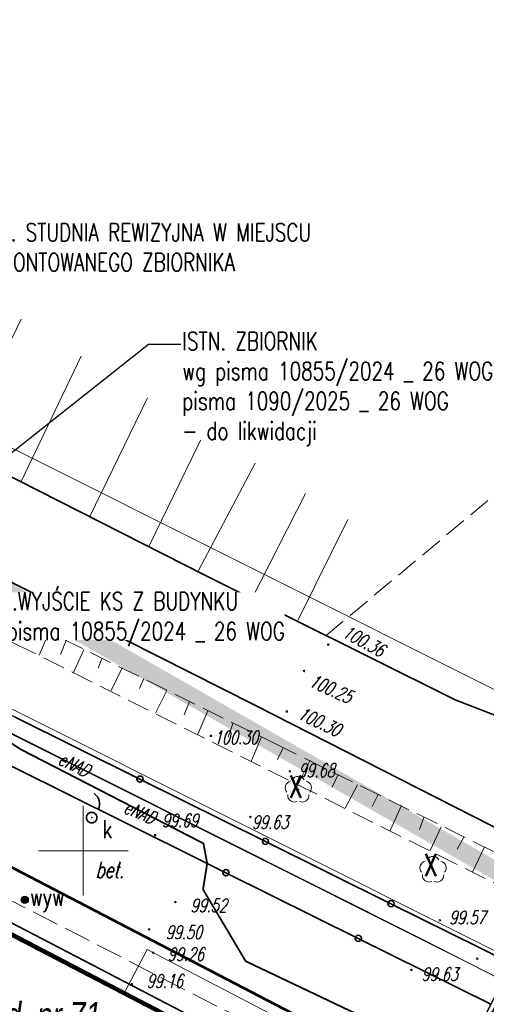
# Model space of a CAD drawing. Header units: metres. Extents: x 7501691 to 7504871, y 5814048 to 5814963.
# Tile 45 of 89: x 7503246 to 7503272, y 5814491 to 5814546. Entities that reach past the tile are written whole.
import ezdxf
from ezdxf import colors
from ezdxf.entities.mleader import LeaderData, LeaderLine
from ezdxf.enums import TextEntityAlignment as Align
from ezdxf.math import Vec2, Vec3

# ---------------------------------------------------------------- set-up
doc = ezdxf.new("R2010")
doc.units = ezdxf.units.M
doc.header["$MEASUREMENT"] = 0
for name, pattern in [('1', [0]), ('BUD', [0]), ('GDE', [0]), ('KOJ', [0]), ('KOU', [2, 1.5, -0.5]), ('PRZER1-1', [1, 0.5, -0.5]), ('SCH', [0]), ('UEB', [0]), ('UPE', [0]), ('WJD', [0]), ('WSQ', [1.75, 1.25, -0.5])]:
    doc.linetypes.add(name, pattern=pattern)
doc.layers.get('0').update_dxf_attribs({"linetype": 'CONTINUOUS'})
for name, color, linetype in [('0_TXT', 7, 'CONTINUOUS'), ('0_XREF_MAPA', 7, 'CONTINUOUS'), ('3MS_view 1', 7, 'CONTINUOUS'), ('pomiar_18_12_2024', 7, 'CONTINUOUS')]:
    doc.layers.add(name, color=color, linetype=linetype)
for name, color, linetype, lineweight in [('1_ view 1', 7, 'CONTINUOUS', 15), ('Dzialki', 7, 'GDE', 18), ('EBTPO_L_6', 7, 'WJD', 18), ('EBUPP_L_1', 7, 'BUD', 35), ('EDZPD_L_0', 7, 'GDE', 20), ('KRZYZE_L_0', 7, '1', 18), ('MG_KANALIZACJA', 251, 'CONTINUOUS', 13), ('SDROK_T_1', 7, 'CONTINUOUS', 18), ('SDRPK_L_3', 7, 'KOJ', 35), ('SDRPK_L_4', 7, 'KOU', 18), ('SZOPO_L_0', 7, 'CONTINUOUS', 35), ('SZZPZ_T_0', 3, 'CONTINUOUS', 18), ('UEEOO_T_0', 1, 'CONTINUOUS', 15), ('UEEPON_L_1', 1, 'UEB', 15), ('WUKOS_T_1', 7, 'CONTINUOUS', 15), ('WUKPS_L_6', 7, 'WSQ', 18), ('WWRPH_T_1', 7, 'CONTINUOUS', 18)]:
    doc.layers.add(name, color=color, linetype=linetype, lineweight=lineweight)
doc.styles.get("Standard").update_dxf_attribs({"font": 'Simplex.SHX', "width": 0.75})
doc.styles.add('STYL_ARIAL', font='simplex', dxfattribs={"width": 0.75, "oblique": 0.1})
doc.linetypes.add('FENCELINE1', pattern='A,6.35,-2.54,[133,ltypeshp.shx,S=2.54,R=0,X=-2.54,Y=0],-2.54,25.4', length=36.83)
picture_1 = doc.add_image_def('image1.jpg', size_in_pixel=(4786, 2752))

# ---------------------------------------------------------------- blocks, each defined once
blk = doc.blocks.new('DLI')
at = {"color": 8, "linetype": 'Continuous', "lineweight": 5}
blk.add_circle((0, 0), 0.0450000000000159, dxfattribs=at)
for centre, radius, start, end in [((0, 0.3750563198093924), 0.375, 30.14012428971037, 149.8598757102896), ((-0.3566585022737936, 0.1158924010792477), 0.375, 102.144465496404, 221.8600234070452), ((0.3566585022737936, 0.1158924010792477), 0.375, 318.1399765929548, 77.85553450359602), ((-0.2204041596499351, -0.3033835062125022), 0.3749999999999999, 174.1481822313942, 293.8542284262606), ((0.220404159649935, -0.3033835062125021), 0.3749999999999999, 246.1457715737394, 5.851817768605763)]:
    blk.add_arc(centre, radius, start, end, dxfattribs=at)
blk = doc.blocks.new('WSP')
at = {"linetype": 'Continuous'}
blk.add_circle((0, 0), 0.0450000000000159, dxfattribs=at)
blk = doc.blocks.new('fdsfdsgdgfd')
at = {"layer": 'Dzialki', "color": 8}
for p, q in [((70.38999999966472, 55.51000000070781), (-300.4700000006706, 241.2099999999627)), ((-240.4000000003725, 225.6699999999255), (27.37999999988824, 91.5800000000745))]:
    blk.add_line(p, q, dxfattribs=at)
at = {"layer": 'EBTPO_L_6', "color": 8, "linetype": 'SCH'}
for q in [(5.960408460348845, 75.16219535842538), (37.54706348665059, 61.75323062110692)]:
    blk.add_line((7.193057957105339, 77.53263601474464), q, dxfattribs=at)
at = {"layer": 'EBUPP_L_1', "color": 8, "linetype": 'BUD'}
blk.add_line((22.56273711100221, 66.52879159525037), (-54.99617391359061, 106.86032674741), dxfattribs=at)
at = {"layer": 'EDZPD_L_0', "color": 8, "linetype": 'GDE'}
for p, q in [((70.38662466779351, 55.50544150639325), (-300.4664392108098, 241.2078234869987)), ((27.37506818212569, 91.58499964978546), (-240.3999228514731, 225.6689551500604))]:
    blk.add_line(p, q, dxfattribs=at)
at = {"layer": 'KRZYZE_L_0', "color": 8, "linetype": '1'}
for p, q in [((3.639999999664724, 80.53000000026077), (3.639999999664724, 85.53000000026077)), ((1.139999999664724, 83.03000000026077), (6.139999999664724, 83.03000000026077))]:
    blk.add_line(p, q, dxfattribs=at)
at = {"layer": 'SDRPK_L_3', "color": 8, "linetype": 'KOJ'}
for p, q in [((10.41816366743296, 98.3813243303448), (-26.0610005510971, 116.882011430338)), ((13.20135243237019, 91.14740786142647), (-14.17919646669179, 104.9310935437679)), ((24.37686208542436, 91.43301598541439), (10.41816366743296, 98.3813243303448)), ((35.04364882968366, 80.01873429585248), (13.20135243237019, 91.14740786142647)), ((30.28235940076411, 89.14536757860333), (24.37686208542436, 91.43301598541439))]:
    blk.add_line(p, q, dxfattribs=at)
at = {"layer": 'SDRPK_L_4', "color": 8, "linetype": 'KOU'}
blk.add_line((23.54210476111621, 67.98696139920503), (-8.400969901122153, 84.36401357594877), dxfattribs=at)
at = {"layer": 'SZOPO_L_0', "color": 8}
for p, q in [((6.799704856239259, 87.0197519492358), (-0.1958179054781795, 90.48866839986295)), ((-2.974939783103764, 89.03632085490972), (3.819999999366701, 85.6699999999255)), ((13.7952276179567, 83.55083549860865), (6.799704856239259, 87.0197519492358)), ((3.819999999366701, 85.6699999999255), (4.870000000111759, 85.14000000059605)), ((4.870000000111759, 85.14000000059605), (11.58942773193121, 81.80844016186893)), ((20.79075037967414, 80.0819190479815), (13.7952276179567, 83.55083549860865)), ((11.58942773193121, 81.80844016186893), (18.96971386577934, 78.14922008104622)), ((27.50999999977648, 76.75), (20.79075037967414, 80.0819190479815)), ((18.96971386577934, 78.14922008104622), (26.34999999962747, 74.49000000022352))]:
    blk.add_line(p, q, dxfattribs=at)
for centre in [(6.799704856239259, 87.0197519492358), (13.7952276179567, 83.55083549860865), (11.58942773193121, 81.80844016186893), (20.79075037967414, 80.0819190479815), (18.96971386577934, 78.14922008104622)]:
    blk.add_circle(centre, 0.17, dxfattribs=at)
blk.add_arc((3.829071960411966, 85.6256296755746), 0.7216926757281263, 336.0383850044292, 54.33586821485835, dxfattribs=at)
at = {"layer": 'UEEPON_L_1', "color": 8, "linetype": 'UPE'}
for p, q in [((22.60349299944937, 78.06277973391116), (-6.791259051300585, 92.8048199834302)), ((0.1740400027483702, 88.66714532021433), (-2.717696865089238, 90.54809626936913)), ((10.33822135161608, 83.43670836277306), (0.1740400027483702, 88.66714532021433)), ((10.54881914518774, 82.34750291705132), (10.33822135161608, 83.43670836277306)), ((10.31388192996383, 80.874517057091), (10.54881914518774, 82.34750291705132)), ((12.69104999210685, 76.87689429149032), (10.31388192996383, 80.874517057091)), ((40.34963927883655, 69.00314600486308), (22.60349299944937, 78.06277973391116)), ((24.25271680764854, 71.38303527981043), (12.69104999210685, 76.87689429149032))]:
    blk.add_line(p, q, dxfattribs=at)
at = {"layer": 'WUKPS_L_6', "color": 8, "linetype": '1'}
for p, q in [((0.1801554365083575, 112.6467837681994), (-3.350440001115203, 105.3884163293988)), ((3.518017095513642, 110.5812270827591), (0.1992764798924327, 103.640753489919)), ((7.210121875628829, 108.2686296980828), (3.996257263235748, 101.6459057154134)), ((10.38800517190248, 106.344191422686), (7.298735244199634, 99.98649782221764)), ((13.21370515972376, 104.6140717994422), (10.03608354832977, 98.60954185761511)), ((16.02173767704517, 102.936926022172), (13.03834355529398, 97.05603933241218)), ((18.38826120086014, 101.4892752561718), (15.6167276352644, 95.89096463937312)), ((0.6388808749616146, 95.71999587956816), (0.3924928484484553, 95.03235141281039)), ((1.715781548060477, 95.18824701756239), (1.171093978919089, 93.91673923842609)), ((2.688876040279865, 94.76027101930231), (2.364664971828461, 93.95585098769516)), ((3.661989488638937, 94.21553189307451), (3.078383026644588, 92.93104421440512)), ((4.674013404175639, 93.73566738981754), (4.466521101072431, 93.20371331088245)), ((5.802806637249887, 93.21690050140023), (5.19324863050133, 91.95835603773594)), ((7.022428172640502, 92.62030603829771), (6.776019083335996, 92.06239837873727)), ((8.293954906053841, 91.95885146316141), (7.658449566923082, 90.70030285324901)), ((9.565473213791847, 91.34929161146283), (9.254225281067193, 90.60974205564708)), ((10.59047711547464, 90.83050813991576), (10.01984853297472, 89.52007517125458)), ((11.97877527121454, 90.1171774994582), (11.71942411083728, 89.36466255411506)), ((13.56168895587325, 89.33900954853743), (13.00403825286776, 88.00263129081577)), ((14.76833893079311, 88.72943933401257), (14.4570699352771, 88.11962658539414)), ((16.27906698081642, 88.07207725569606), (15.60628051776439, 86.70162468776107)), ((17.84414582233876, 87.26958080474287), (17.5199186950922, 86.56408508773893)), ((18.92024077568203, 86.70620846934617), (18.23284919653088, 85.39575684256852)), ((20.07498555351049, 86.16149836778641), (19.73777975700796, 85.48681307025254)), ((21.3724511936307, 85.5519426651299), (20.73696902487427, 84.15068356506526)), ((22.61803269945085, 84.87751026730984), (22.37164046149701, 84.21581316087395)), ((23.59113982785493, 84.37169218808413), (22.98159235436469, 83.04827931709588)), ((24.84968025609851, 83.78807762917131), (24.48652712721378, 83.11338818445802)), ((26.00442503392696, 83.2433675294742), (25.33002186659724, 81.84210220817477))]:
    blk.add_line(p, q, dxfattribs=at)
at = {"layer": 'WUKPS_L_6', "color": 8, "linetype": 'WSQ'}
for p, q in [((17.16906674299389, 95.02088520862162), (36.69489012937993, 111.2967686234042)), ((0.7449144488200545, 94.11805893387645), (-31.51495224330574, 110.0197563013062)), ((14.57354187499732, 88.87362158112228), (-3.469644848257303, 97.78269490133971)), ((40.13495019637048, 74.44675336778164), (0.7449144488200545, 94.11805893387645)), ((31.21050578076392, 80.6772801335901), (14.57354187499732, 88.87362158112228))]:
    blk.add_line(p, q, dxfattribs=at)
at = {"layer": 'SZZPZ_T_0', "color": 8, "rotation": 0.009142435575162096}
for p in [(15.62497584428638, 86.4202609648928), (23.13615478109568, 81.96552058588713)]:
    blk.add_blockref('DLI', p, dxfattribs=at)
at = {"layer": 'WWRPH_T_1', "color": 8, "rotation": 0.009142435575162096}
for p in [(17.2971736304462, 94.51246690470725), (15.94253835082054, 93.0444690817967), (14.98320284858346, 90.78619060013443), (10.74944287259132, 89.43063901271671), (15.15310280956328, 87.45548307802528), (12.95184568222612, 84.91474051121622), (7.645422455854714, 83.8977363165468), (8.7750886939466, 80.17201023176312), (23.50950389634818, 79.15820816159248), (7.307556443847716, 78.647541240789), (7.533579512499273, 77.34915536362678), (25.59861562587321, 77.01332302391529), (21.92926715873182, 76.3917522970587), (6.348349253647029, 75.59891895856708)]:
    blk.add_blockref('WSP', p, dxfattribs=at)
at = {"layer": 'SDROK_T_1', "color": 8, "lineweight": 9, "oblique": 15, "width": 0.7}
blk.add_text('bet.', height=0.8999999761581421, rotation=0.009142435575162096, dxfattribs=at).set_placement((5.111066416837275, 81.96423816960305), align=Align.MIDDLE)
at = {"layer": 'UEEOO_T_0', "color": 8, "lineweight": 9, "oblique": 15}
for height, rotation, width, p in [(0.7499999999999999, 333.8952440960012, 0.7, (3.129348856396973, 87.82883385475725)), (0.75, 336.8105634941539, 0.6999999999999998, (6.787616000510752, 85.16917153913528))]:
    blk.add_text('eNAD', height=height, rotation=rotation, dxfattribs=dict(at, width=width)).set_placement(p, align=Align.MIDDLE)
at = {"layer": 'WUKOS_T_1', "color": 8, "lineweight": 9, "oblique": 15}
for s, height, rotation, width, p in [('100.36', 0.7500000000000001, 331.345204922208, 0.6999999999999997, (18.01187736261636, 94.98861080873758)), ('100.25', 0.7499999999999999, 335.6467026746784, 0.7, (16.15885019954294, 92.23070264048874)), ('100.30', 0.75, 334.5898692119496, 0.6999999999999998, (15.52624992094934, 90.42233133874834)), ('100.30', 0.75, 0.009142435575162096, 0.6999999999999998, (10.90906063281, 88.96333495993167)), ('99.68', 0.75, 0.009142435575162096, 0.6999999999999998, (15.62554442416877, 87.13739425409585)), ('99.63', 0.75, 0.009142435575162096, 0.6999999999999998, (13.03543183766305, 84.24748214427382)), ('99.57', 0.75, 0.009142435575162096, 0.6999999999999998, (24.02966057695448, 78.93521901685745))]:
    blk.add_text(s, height=height, rotation=rotation, dxfattribs=dict(at, width=width)).set_placement(p)
at = {"layer": 'WUKOS_T_1', "color": 8, "lineweight": 9, "oblique": 15, "width": 0.6999999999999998}
for s, p in [('99.69', (9.029320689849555, 84.71531390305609)), ('99.52', (10.626235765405, 79.98032970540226)), ('99.50', (9.243150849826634, 78.49037049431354)), ('99.26', (9.349759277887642, 77.26667398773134)), ('99.16', (8.179493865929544, 75.77674878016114)), ('99.63', (23.50243774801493, 76.151631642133))]:
    blk.add_text(s, height=0.75, rotation=0.009142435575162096, dxfattribs=at).set_placement(p, align=Align.MIDDLE)
blk = doc.blocks.new('DSADSAFDSF')
at = {"layer": '3MS_view 1', "color": 4, "lineweight": 18}
blk.add_lwpolyline([(18.62135779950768, -28.52191403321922), (70.10986276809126, -54.65639143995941), (77.55891102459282, -40.33153515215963), (26.33246720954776, -13.69318893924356), (18.62135781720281, -28.52191404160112)], dxfattribs=at)
at = {"layer": '3MS_view 1', "color": 142, "true_color": 0x0091c2, "const_width": 0.2}
blk.add_lwpolyline([(18.75667120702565, -28.47845187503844), (70.06682580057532, -54.52240239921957), (77.42405389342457, -40.37412043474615), (26.37505238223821, -13.82804628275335)], close=True, dxfattribs=at)
blk = doc.blocks.new('OTDI')
at = {"color": 0}
for radius in [0.2, 0.18, 0.16, 0.14, 0.12, 0.1, 0.08, 0.06, 0.04, 0.02]:
    blk.add_circle((0, 0), radius, dxfattribs=at)
blk = doc.blocks.new('fdghgf')
at = {"layer": 'pomiar_18_12_2024', "color": 212, "linetype": '1', "true_color": 0xb300b3, "const_width": 0.09}
blk.add_lwpolyline([(74.30400000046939, -42.21499999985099), (-3.234000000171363, -1.893999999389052), (-3.464199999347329, -2.337700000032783)], dxfattribs=at)
at = {"layer": 'pomiar_18_12_2024', "color": 212, "true_color": 0xb300b3, "const_width": 0.09}
blk.add_lwpolyline([(55.40390000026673, -24.50469999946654), (55.34379999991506, -24.36159999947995), (55.36330000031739, -24.20759999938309), (55.45729999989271, -24.08389999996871), (55.6003999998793, -24.02379999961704), (55.75439999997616, -24.04330000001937), (55.87810000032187, -24.13729999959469), (55.93820000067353, -24.28039999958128), (55.9187000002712, -24.43439999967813), (55.82470000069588, -24.55810000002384), (55.6816000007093, -24.61819999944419), (55.52760000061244, -24.59869999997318), (55.40390000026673, -24.50469999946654)], dxfattribs=at)
at = {"layer": 'pomiar_18_12_2024', "color": 212, "true_color": 0xb300b3}
for p in [(55.64099999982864, -24.32099999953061), (51.90799999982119, -28.90399999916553)]:
    blk.add_point(p, dxfattribs=at)
blk.add_blockref('OTDI', (51.90799999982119, -28.90399999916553), dxfattribs=at)
at = {"layer": 'pomiar_18_12_2024', "color": 212, "true_color": 0xb300b3, "style": 'STYL_ARIAL', "width": 0.75}
for s, height, p in [('X', 1.25, (66.61930000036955, -23.60339999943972)), ('k', 1, (56.24980000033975, -25.77029999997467)), ('X', 1.25, (74.13530000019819, -27.96769999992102)), ('wyw', 1, (52.2069000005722, -29.54289999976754))]:
    blk.add_text(s, height=height, dxfattribs=at).set_placement(p, align=Align.BOTTOM_LEFT)

msp = doc.modelspace()

# ---------------------------------------------------------------- linework, layer by layer
at = {"color": 7, "linetype": 'PRZER1-1', "lineweight": 50, "ltscale": 2, "const_width": 1}
msp.add_lwpolyline([(7503162.272075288, 5814562.221315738), (7503118.801922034, 5814486.171179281), (7503250.67219713, 5814425.836593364), (7503279.993969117, 5814444.093459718), (7503321.781578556, 5814422.532326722), (7503337.754528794, 5814461.850464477), (7503162.272075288, 5814562.221315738)], dxfattribs=at)
at = {"color": 2, "linetype": 'FENCELINE1', "ltscale": 0.1}
for points in [[(7503154.527174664, 5814552.692910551), (7503190.200000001, 5814535.210000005), (7503189.1, 5814532.9), (7503190.225890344, 5814535.197311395), (7503273.87, 5814493.72)], [(7503329.57038222, 5814472.213453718), (7503316.524961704, 5814472.359832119), (7503273.87, 5814493.72), (7503272.71, 5814491.46), (7503269.55, 5814484.86), (7503272.71, 5814491.46), (7503233.872523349, 5814510.718982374), (7503189.1, 5814532.9), (7503176.399999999, 5814508.109999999), (7503162.620000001, 5814479.900000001), (7503222.09567691, 5814449.006463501), (7503245.6, 5814437.12), (7503250.24, 5814446.33), (7503244.11, 5814449.32), (7503248.59, 5814458.52), (7503248.384508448, 5814458.620301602), (7503252.6, 5814467.3), (7503259, 5814464.12), (7503261.484551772, 5814469.168431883)]]:
    msp.add_lwpolyline(points, dxfattribs=at)
at = {"layer": '1_ view 1', "color": 24, "linetype": 'Continuous', "lineweight": 25, "true_color": 0x932525}
for points, const_width in [([(7503336.313539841, 5814458.546636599), (7503299.731360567, 5814478.812193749), (7503286.709639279, 5814485.973146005), (7503286.709639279, 5814485.973146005), (7503271.833452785, 5814493.567628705), (7503189.904215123, 5814534.588851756), (7503154.228323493, 5814552.097210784)], 0.05), ([(7503317.66393642, 5814470.94139233), (7503300.20845338, 5814478.60208052), (7503296.610437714, 5814480.186658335), (7503281.409673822, 5814487.639275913), (7503274.130702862, 5814491.431935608), (7503273.021663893, 5814491.411954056), (7503271.516975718, 5814488.698518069), (7503271.13258837, 5814488.303607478), (7503270.612716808, 5814488.35303528), (7503259.051049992, 5814493.846894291), (7503256.67388193, 5814497.844517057), (7503256.905402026, 5814499.296078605), (7503256.698221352, 5814500.406708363), (7503246.534040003, 5814505.63714532), (7503243.642303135, 5814507.518096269), (7503239.780154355, 5814509.398892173), (7503238.869168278, 5814509.319529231), (7503236.809309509, 5814510.606482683), (7503236.809309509, 5814510.606482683)], 0.1)]:
    msp.add_lwpolyline(points, dxfattribs=dict(at, const_width=const_width))

# ---------------------------------------------------------------- block references
at = {"linetype": 'Continuous'}
msp.add_blockref('fdsfdsgdgfd', (7503246.36, 5814416.97), dxfattribs=at)
at = {"layer": '1_ view 1', "linetype": 'Continuous'}
msp.add_blockref('DSADSAFDSF', (7503191.363826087, 5814523.830326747), dxfattribs=at)
at = {"layer": 'pomiar_18_12_2024', "linetype": 'Continuous'}
msp.add_blockref('fdghgf', (7503194.828062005, 5814526.168008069), dxfattribs=at)

# ---------------------------------------------------------------- texts
at = {"layer": '0_TXT', "insert": (7503243.920385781, 5814491.567139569), "char_height": 1.5, "width": 6.925017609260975, "attachment_point": 1}
msp.add_mtext('{\\fArial|b0|i1|c238|p34;bud. nr 71}', dxfattribs=at)

# ---------------------------------------------------------------- pictures from other files: only their frames are drawn
at = {"layer": '0_XREF_MAPA', "linetype": 'Continuous'}
image = msp.add_image(picture_1, insert=(7503112.647801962, 5814396.748741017), size_in_units=(303.9110000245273, 174.75199978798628), rotation=0.14161063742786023, dxfattribs=at)
image.dxf.flags = 7

# ---------------------------------------------------------------- next in the draw order: leaders
at = {"layer": '0_TXT', "linetype": 'Continuous'}
ml = msp.add_multileader_mtext('Standard', dxfattribs=at)
ml.set_content('\\A1;ISTN. ZBIORNIK \\Pwg pisma 10855/2024 _ 26 WOG wg pisma 1090/2025 _ 26 WOG \\P- do likwidacji')
ml.set_leader_properties()
ml.build(insert=Vec2(0, 0))
ml.multileader.update_dxf_attribs({"text_right_attachment_type": 6, "dogleg_length": 1.792646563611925, "arrow_head_size": 1})
ctx = ml.context
ctx.base_point, ctx.char_height, ctx.arrow_head_size, ctx.landing_gap_size, ctx.plane_origin = Vec3(7503255.431653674, 5814528.224327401), 1, 1, 0.09, Vec3(7503228.65034463, 5814509.495473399)
ctx.right_attachment = 6
notes = []
notes.append((ctx, [(0, (1, 1, 0), (7503253.63900711, 5814528.224327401), (1, 0), 1.792646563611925, [(0, [(7503228.764186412, 5814508.534339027)], 0, [])])]))
ctx.mtext.insert, ctx.mtext.width, ctx.mtext.flow_direction = Vec3(7503255.521653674, 5814528.890994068), 20.94902317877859, 5
ctx.mtext.has_bg_fill, ctx.mtext.bg_color, ctx.mtext.bg_scale_factor, ctx.mtext.bg_transparency, ctx.mtext.use_window_bg_color = 1, -1023410175, 1, 0, 1
for ctx, leaders in notes:
    for number, flags, end, landing, length, lines in leaders:
        leader = LeaderData()
        leader.index, (leader.has_last_leader_line, leader.has_dogleg_vector, leader.attachment_direction) = number, flags
        leader.last_leader_point, leader.dogleg_vector, leader.dogleg_length = Vec3(end), Vec3(landing), length
        for number, points, colour, breaks in lines:
            line = LeaderLine()
            line.index, line.vertices, line.color, line.breaks = number, Vec3.list(points), colors.encode_raw_color(colour), breaks
            leader.lines.append(line)
        ctx.leaders.append(leader)

# ---------------------------------------------------------------- next in the draw order: leaders
ml = msp.add_multileader_mtext('Standard', dxfattribs=at)
ml.set_content('PROJ. STUDNIA REWIZYJNA W MIEJSCU ZDEMONTOWANEGO ZBIORNIKA ')
ml.set_leader_properties()
ml.build(insert=Vec2(0, 0))
ml.multileader.update_dxf_attribs({"text_right_attachment_type": 6, "dogleg_length": 1.792646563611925, "arrow_head_size": 1})
ctx = ml.context
ctx.base_point, ctx.char_height, ctx.arrow_head_size, ctx.landing_gap_size, ctx.plane_origin = Vec3(7503243.289869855, 5814534.350882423), 1, 1, 0.09, Vec3(7503227.543013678, 5814525.900755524)
ctx.right_attachment = 6
notes = []
notes.append((ctx, [(0, (1, 1, 0), (7503241.297223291, 5814534.350882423), (1, 0), 1.992646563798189, [(0, [(7503227.406970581, 5814508.738894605)], 0, [])])]))
ctx.mtext.insert, ctx.mtext.width, ctx.mtext.flow_direction = Vec3(7503243.379869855, 5814534.950882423), 27.06850075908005, 5
ctx.mtext.has_bg_fill, ctx.mtext.bg_color, ctx.mtext.bg_scale_factor, ctx.mtext.bg_transparency, ctx.mtext.use_window_bg_color = 1, -1023410175, 1, 0, 1
for ctx, leaders in notes:
    for number, flags, end, landing, length, lines in leaders:
        leader = LeaderData()
        leader.index, (leader.has_last_leader_line, leader.has_dogleg_vector, leader.attachment_direction) = number, flags
        leader.last_leader_point, leader.dogleg_vector, leader.dogleg_length = Vec3(end), Vec3(landing), length
        for number, points, colour, breaks in lines:
            line = LeaderLine()
            line.index, line.vertices, line.color, line.breaks = number, Vec3.list(points), colors.encode_raw_color(colour), breaks
            leader.lines.append(line)
        ctx.leaders.append(leader)

# ---------------------------------------------------------------- next in the draw order: linework, layer by layer
at = {"layer": 'MG_KANALIZACJA', "color": 92, "linetype": 'Continuous', "lineweight": 25, "true_color": 0x00c200, "const_width": 0.15}
msp.add_lwpolyline([(7503266.776895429, 5814484.614654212), (7503268.276326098, 5814487.498111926), (7503227.855288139, 5814508.517509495)], dxfattribs=at)

# ---------------------------------------------------------------- next in the draw order: leaders
at = {"layer": '0_TXT', "linetype": 'Continuous'}
ml = msp.add_multileader_mtext('Standard', dxfattribs=at)
ml.set_content('ISTN.WYJŚCIE KS Z BUDYNKU\\P\\A1;wg pisma 10855/2024 _ 26 WOG')
ml.set_leader_properties()
ml.build(insert=Vec2(0, 0))
ml.multileader.update_dxf_attribs({"text_right_attachment_type": 6, "dogleg_length": 1.792646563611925, "arrow_head_size": 1})
ctx = ml.context
ctx.base_point, ctx.char_height, ctx.arrow_head_size, ctx.landing_gap_size, ctx.plane_origin = Vec3(7503243.818295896, 5814513.591756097), 1, 1, 0.09, Vec3(7503225.743459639, 5814491.008041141)
ctx.right_attachment = 6
notes = []
notes.append((ctx, [(0, (1, 1, 0), (7503242.025649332, 5814513.591756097), (1, 0), 1.792646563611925, [(1, [(7503225.912348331, 5814505.864683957)], 0, [])])]))
ctx.mtext.insert, ctx.mtext.flow_direction = Vec3(7503243.908295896, 5814514.401279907), 5
ctx.mtext.has_bg_fill, ctx.mtext.bg_color, ctx.mtext.bg_scale_factor, ctx.mtext.bg_transparency, ctx.mtext.use_window_bg_color = 1, -1023410175, 1, 0, 1
for ctx, leaders in notes:
    for number, flags, end, landing, length, lines in leaders:
        leader = LeaderData()
        leader.index, (leader.has_last_leader_line, leader.has_dogleg_vector, leader.attachment_direction) = number, flags
        leader.last_leader_point, leader.dogleg_vector, leader.dogleg_length = Vec3(end), Vec3(landing), length
        for number, points, colour, breaks in lines:
            line = LeaderLine()
            line.index, line.vertices, line.color, line.breaks = number, Vec3.list(points), colors.encode_raw_color(colour), breaks
            leader.lines.append(line)
        ctx.leaders.append(leader)

doc.saveas('drawing.dxf')
